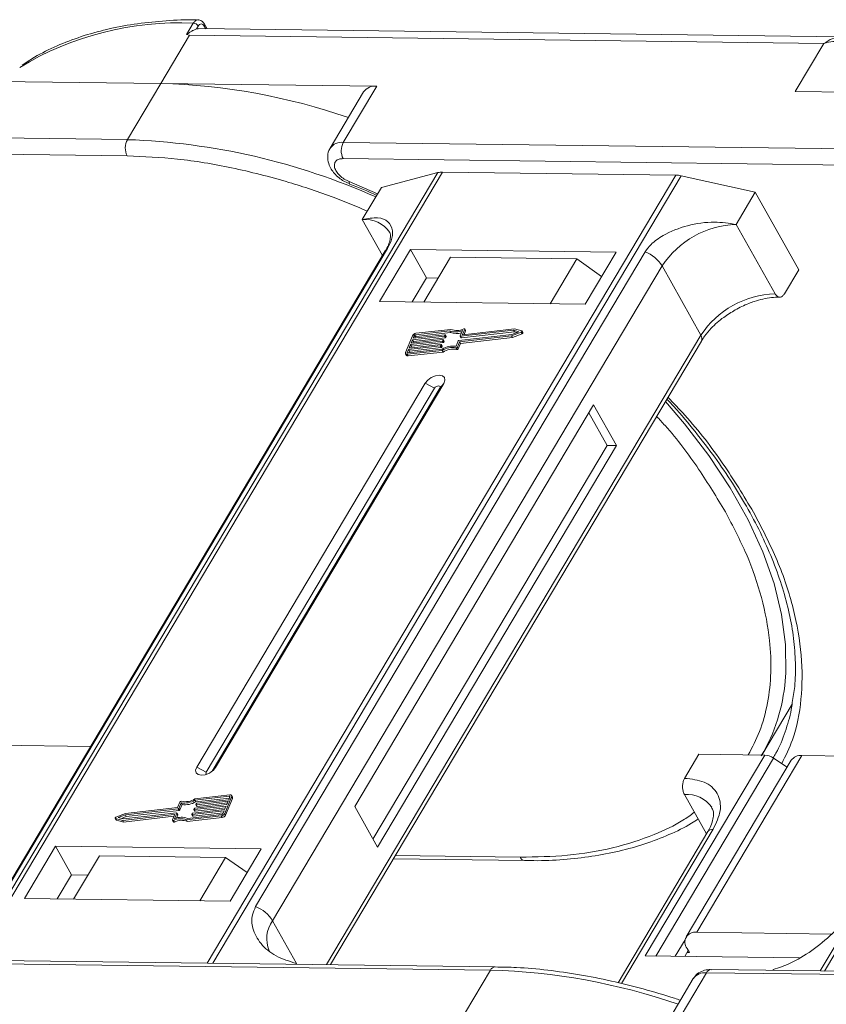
# Model space of a CAD drawing. Header units: millimetres. Extents: x -1190 to 891, y -97 to 1361.
# Tile 32 of 51: x 129 to 180, y 1212 to 1275. Entities that reach past the tile are written whole.
import ezdxf

# ---------------------------------------------------------------- set-up
doc = ezdxf.new("R2010")
doc.units = ezdxf.units.MM

msp = doc.modelspace()

# ---------------------------------------------------------------- linework, layer by layer
at = {"color": 7, "linetype": 'Continuous', "lineweight": 15}
for p, q in [((139.587, 1273.59), (140.016, 1274.312)), ((140.215, 1273.943), (140.325, 1274.129)), ((180.936, 1273.443), (140.367, 1273.965)), ((140.709, 1274.124), (140.801, 1273.96)), ((140.887, 1273.959), (140.723, 1274.251)), ((137.962, 1270.508), (139.772, 1273.55)), ((139.587, 1273.59), (139.772, 1273.55)), ((139.772, 1273.55), (179.818, 1273.034)), ((179.818, 1273.034), (178.009, 1269.992)), ((124.332, 1270.683), (137.962, 1270.508)), ((137.962, 1270.508), (135.852, 1266.959)), ((151.593, 1270.332), (137.962, 1270.508)), ((149.482, 1266.783), (151.593, 1270.332)), ((150.762, 1269.969), (148.651, 1266.42)), ((178.009, 1269.992), (191.639, 1269.817)), ((135.852, 1266.959), (95.806, 1267.474)), ((95.792, 1266.453), (135.838, 1265.937)), ((189.528, 1266.268), (149.482, 1266.783)), ((149.469, 1265.762), (189.515, 1265.246)), ((155.455, 1264.881), (125.899, 1215.187)), ((126.17, 1215.184), (155.748, 1264.914)), ((170.47, 1264.725), (140.892, 1214.994)), ((141.248, 1214.99), (170.805, 1264.684)), ((151.889, 1263.942), (155.455, 1264.881)), ((155.748, 1264.914), (170.47, 1264.725)), ((170.805, 1264.684), (175.483, 1263.638)), ((149.514, 1264.338), (149.89, 1264.175)), ((151.646, 1263.535), (149.849, 1264.321)), ((149.887, 1264.155), (149.883, 1264.157)), ((150.683, 1261.914), (151.889, 1263.942)), ((209.132, 1264.19), (179.576, 1214.496)), ((179.847, 1214.493), (209.425, 1264.224)), ((174.277, 1261.61), (175.483, 1263.638)), ((175.483, 1263.638), (178.222, 1258.749)), ((150.683, 1261.914), (151.957, 1259.639)), ((176.728, 1257.236), (174.277, 1261.61)), ((152.134, 1259.936), (127.557, 1218.614)), ((127.699, 1218.767), (152.276, 1260.089)), ((168.527, 1259.88), (143.95, 1218.558)), ((153.726, 1260.036), (151.766, 1256.74)), ((166.703, 1259.869), (153.726, 1260.036)), ((153.726, 1260.036), (154.735, 1258.235)), ((164.743, 1256.573), (166.703, 1259.869)), ((145.02, 1217.667), (169.597, 1258.989)), ((156.256, 1259.544), (154.568, 1256.704)), ((156.256, 1259.544), (164.219, 1259.441)), ((162.531, 1256.602), (164.219, 1259.441)), ((164.219, 1259.441), (165.779, 1258.316)), ((172.048, 1254.614), (169.597, 1258.989)), ((177.318, 1257.228), (178.222, 1258.749)), ((154.735, 1258.235), (153.831, 1256.714)), ((155.472, 1258.225), (154.735, 1258.235)), ((151.766, 1256.74), (164.743, 1256.573)), ((172.048, 1254.614), (148.426, 1214.897)), ((153.848, 1254.587), (153.411, 1253.526)), ((153.886, 1254.423), (155.896, 1254.65)), ((153.958, 1254.6), (153.886, 1254.423)), ((154.016, 1254.497), (153.958, 1254.6)), ((156.197, 1254.895), (154.032, 1254.65)), ((154.032, 1254.65), (154.09, 1254.547)), ((156.268, 1254.987), (154.068, 1254.738)), ((154.09, 1254.547), (156.254, 1254.792)), ((155.914, 1254.631), (155.896, 1254.587)), ((155.954, 1254.484), (155.896, 1254.587)), ((155.972, 1254.541), (155.914, 1254.643)), ((155.972, 1254.528), (155.914, 1254.631)), ((156.254, 1254.792), (156.197, 1254.895)), ((156.774, 1254.285), (160.114, 1254.663)), ((156.864, 1254.57), (157.005, 1254.912)), ((160.223, 1254.929), (156.883, 1254.551)), ((156.941, 1254.448), (160.281, 1254.826)), ((157.143, 1254.991), (157.011, 1254.671)), ((157.022, 1254.652), (157.011, 1254.671)), ((160.282, 1255.02), (157.03, 1254.652)), ((157.107, 1254.661), (157.201, 1254.888)), ((157.201, 1254.913), (157.143, 1255.016)), ((157.143, 1254.991), (157.201, 1254.888)), ((160.101, 1254.577), (160.707, 1254.818)), ((160.114, 1254.663), (160.56, 1254.84)), ((160.158, 1254.474), (160.765, 1254.715)), ((160.56, 1254.84), (160.223, 1254.929)), ((160.281, 1254.826), (160.223, 1254.929)), ((160.281, 1254.826), (160.427, 1254.787)), ((160.741, 1254.899), (160.282, 1255.02)), ((160.707, 1254.818), (160.765, 1254.715)), ((160.815, 1254.784), (160.758, 1254.887)), ((148.67, 1214.894), (172.079, 1254.252)), ((153.631, 1253.804), (155.641, 1254.031)), ((153.722, 1254.025), (153.631, 1253.804)), ((155.732, 1254.252), (153.722, 1254.025)), ((153.78, 1253.922), (153.722, 1254.025)), ((153.759, 1254.113), (155.769, 1254.34)), ((153.849, 1254.334), (153.759, 1254.113)), ((153.78, 1253.922), (155.79, 1254.149)), ((155.859, 1254.562), (153.849, 1254.334)), ((153.907, 1254.231), (153.849, 1254.334)), ((153.863, 1254.125), (153.907, 1254.231)), ((153.907, 1254.231), (155.917, 1254.459)), ((153.991, 1254.435), (154.016, 1254.497)), ((155.66, 1254.012), (155.642, 1253.968)), ((155.699, 1253.865), (155.642, 1253.968)), ((155.718, 1253.921), (155.66, 1254.024)), ((155.718, 1253.909), (155.66, 1254.012)), ((155.79, 1254.149), (155.732, 1254.252)), ((155.787, 1254.321), (155.769, 1254.277)), ((155.827, 1254.174), (155.769, 1254.277)), ((155.845, 1254.231), (155.787, 1254.334)), ((155.845, 1254.219), (155.787, 1254.321)), ((155.827, 1254.174), (155.845, 1254.219)), ((155.917, 1254.459), (155.859, 1254.562)), ((155.954, 1254.484), (155.972, 1254.528)), ((156.596, 1253.918), (156.737, 1254.26)), ((156.68, 1253.864), (156.821, 1254.206)), ((156.738, 1253.761), (156.878, 1254.104)), ((156.821, 1254.206), (160.101, 1254.577)), ((156.878, 1254.104), (156.821, 1254.206)), ((156.864, 1254.557), (156.922, 1254.454)), ((156.878, 1254.104), (160.158, 1254.474)), ((156.941, 1254.448), (156.883, 1254.551)), ((160.158, 1254.474), (160.101, 1254.577)), ((153.411, 1253.451), (153.469, 1253.348)), ((153.595, 1253.715), (153.522, 1253.538)), ((153.522, 1253.538), (153.543, 1253.501)), ((153.523, 1253.412), (155.722, 1253.661)), ((153.581, 1253.309), (153.523, 1253.412)), ((153.56, 1253.5), (155.724, 1253.745)), ((153.581, 1253.309), (155.78, 1253.558)), ((155.605, 1253.942), (153.595, 1253.715)), ((153.653, 1253.612), (153.595, 1253.715)), ((153.609, 1253.506), (153.653, 1253.612)), ((153.653, 1253.612), (155.663, 1253.84)), ((153.736, 1253.815), (153.78, 1253.922)), ((155.663, 1253.84), (155.605, 1253.942)), ((155.699, 1253.865), (155.718, 1253.909)), ((155.78, 1253.558), (155.722, 1253.661)), ((156.584, 1253.815), (156.642, 1253.713)), ((156.738, 1253.761), (156.68, 1253.864)), ((154.649, 1251.594), (140.234, 1227.359)), ((141.414, 1227.343), (155.829, 1251.579)), ((154.649, 1251.594), (155.244, 1251.28)), ((155.829, 1251.579), (155.58, 1251.276)), ((155.244, 1251.28), (140.829, 1227.044)), ((141.206, 1227.108), (155.58, 1251.276)), ((165.28, 1250.231), (150.202, 1224.88)), ((166.132, 1247.665), (164.979, 1249.724)), ((166.722, 1247.658), (165.28, 1250.231)), ((151.356, 1222.821), (166.132, 1247.665)), ((151.644, 1222.307), (166.722, 1247.658)), ((166.722, 1247.658), (166.132, 1247.665)), ((175.896, 1228.121), (177.806, 1231.332)), ((133.536, 1228.666), (124.741, 1228.779)), ((176.077, 1228.118), (168.538, 1215.443)), ((169.204, 1215.435), (176.634, 1227.927)), ((171.025, 1226.651), (171.929, 1228.172)), ((171.784, 1216.934), (178.418, 1228.088)), ((171.929, 1228.172), (176.077, 1228.118)), ((177.49, 1227.356), (176.634, 1227.927)), ((187.212, 1227.975), (178.418, 1228.088)), ((140.829, 1227.044), (140.234, 1227.359)), ((141.414, 1227.343), (141.261, 1227.157)), ((177.752, 1227.798), (171.118, 1216.644)), ((142.284, 1225.518), (140.119, 1225.273)), ((142.32, 1225.606), (140.121, 1225.358)), ((140.177, 1225.17), (142.292, 1225.409)), ((141.996, 1224.431), (142.432, 1225.493)), ((142.053, 1224.328), (142.489, 1225.39)), ((142.248, 1225.303), (142.321, 1225.48)), ((142.314, 1225.463), (142.284, 1225.518)), ((142.49, 1225.464), (142.432, 1225.567)), ((142.432, 1225.493), (142.489, 1225.39)), ((171.011, 1225.629), (172.406, 1223.141)), ((139.023, 1224.812), (135.743, 1224.441)), ((139.163, 1225.154), (139.023, 1224.812)), ((139.247, 1225.1), (139.106, 1224.758)), ((139.164, 1224.655), (139.304, 1224.997)), ((139.304, 1224.997), (139.247, 1225.1)), ((142.085, 1224.905), (140.075, 1224.678)), ((140.111, 1224.766), (142.121, 1224.994)), ((140.177, 1225.17), (140.119, 1225.273)), ((140.132, 1224.575), (142.037, 1224.79)), ((140.183, 1225.006), (140.201, 1225.051)), ((140.183, 1224.994), (140.241, 1224.891)), ((142.212, 1225.215), (140.202, 1224.987)), ((140.26, 1224.884), (140.202, 1224.987)), ((140.238, 1225.076), (142.248, 1225.303)), ((140.26, 1224.884), (142.165, 1225.1)), ((141.994, 1224.684), (142.085, 1224.905)), ((142.121, 1224.994), (142.212, 1225.215)), ((150.202, 1224.88), (151.644, 1222.307)), ((135.743, 1224.441), (135.136, 1224.2)), ((135.729, 1224.355), (135.283, 1224.178)), ((135.283, 1224.178), (135.62, 1224.09)), ((135.474, 1224.128), (135.786, 1224.252)), ((135.561, 1223.999), (138.813, 1224.366)), ((135.618, 1223.896), (138.794, 1224.255)), ((135.62, 1224.09), (138.96, 1224.467)), ((139.069, 1224.733), (135.729, 1224.355)), ((135.786, 1224.252), (135.729, 1224.355)), ((135.786, 1224.252), (139.127, 1224.63)), ((138.7, 1224.027), (138.832, 1224.347)), ((138.828, 1224.339), (138.813, 1224.366)), ((138.979, 1224.448), (138.838, 1224.107)), ((138.954, 1224.144), (139.037, 1224.345)), ((139.037, 1224.358), (138.979, 1224.461)), ((138.979, 1224.448), (139.037, 1224.345)), ((139.127, 1224.63), (139.069, 1224.733)), ((139.164, 1224.655), (139.106, 1224.758)), ((139.576, 1224.031), (141.775, 1224.28)), ((139.633, 1223.928), (141.832, 1224.177)), ((139.647, 1224.123), (141.811, 1224.368)), ((139.929, 1224.387), (139.947, 1224.431)), ((139.929, 1224.375), (139.986, 1224.272)), ((141.957, 1224.596), (139.947, 1224.368)), ((140.005, 1224.265), (139.947, 1224.368)), ((139.984, 1224.457), (141.994, 1224.684)), ((140.005, 1224.265), (141.91, 1224.481)), ((140.056, 1224.697), (140.074, 1224.741)), ((140.056, 1224.684), (140.114, 1224.581)), ((140.132, 1224.575), (140.075, 1224.678)), ((141.775, 1224.28), (141.832, 1224.177)), ((141.885, 1224.419), (141.957, 1224.596)), ((142.053, 1224.328), (141.996, 1224.431)), ((135.085, 1224.131), (135.143, 1224.028)), ((135.103, 1224.119), (135.561, 1223.999)), ((135.16, 1224.016), (135.103, 1224.119)), ((135.16, 1224.016), (135.618, 1223.896)), ((135.618, 1223.896), (135.561, 1223.999)), ((138.7, 1224.003), (138.758, 1223.9)), ((138.821, 1223.894), (138.763, 1223.997)), ((139.576, 1224.031), (139.633, 1223.928)), ((172.494, 1223.289), (166.824, 1213.755)), ((167.038, 1213.702), (172.827, 1223.435)), ((131.32, 1222.364), (129.36, 1219.069)), ((144.297, 1222.197), (131.32, 1222.364)), ((132.33, 1220.563), (131.32, 1222.364)), ((134.085, 1221.767), (132.457, 1219.029)), ((142.048, 1221.664), (134.085, 1221.767)), ((140.42, 1218.927), (142.048, 1221.664)), ((142.048, 1221.664), (143.417, 1220.717)), ((142.337, 1218.902), (144.297, 1222.197)), ((160.637, 1221.675), (152.763, 1221.776)), ((152.638, 1221.566), (160.929, 1221.459)), ((132.33, 1220.563), (131.425, 1219.042)), ((133.362, 1220.55), (132.33, 1220.563)), ((129.36, 1219.069), (142.337, 1218.902)), ((145.02, 1217.667), (146.534, 1214.965)), ((180.311, 1216.825), (171.784, 1216.934)), ((171.053, 1216.455), (170.437, 1215.419)), ((168.538, 1215.443), (178.252, 1215.318)), ((171.253, 1215.791), (171.027, 1215.411)), ((171.325, 1215.663), (171.177, 1215.665)), ((171.181, 1215.92), (171.325, 1215.663)), ((118.724, 1215.068), (158.77, 1214.552)), ((159.067, 1214.76), (119.021, 1215.276)), ((146.534, 1214.965), (146.508, 1214.922)), ((146.534, 1214.965), (146.558, 1214.921)), ((158.77, 1214.552), (156.659, 1211.003)), ((170.289, 1210.828), (172.4, 1214.377)), ((172.4, 1214.377), (212.446, 1213.862)), ((212.744, 1214.069), (172.698, 1214.585)), ((176.591, 1214.535), (176.616, 1214.578)), ((171.569, 1214.014), (169.679, 1210.836))]:
    msp.add_line(p, q, dxfattribs=at)
at = {"color": 7, "linetype": 'Continuous', "lineweight": 15, "flags": 128}
for points in [[(140.367, 1273.965), (140.315, 1273.963), (140.215, 1273.943)], [(149.883, 1264.157), (149.88, 1264.158), (149.859, 1264.189), (149.848, 1264.243), (149.849, 1264.321)], [(152.134, 1259.936), (152.193, 1260.015), (152.276, 1260.089)], [(155.896, 1254.65), (155.901, 1254.65), (155.906, 1254.65), (155.91, 1254.648), (155.913, 1254.646), (155.915, 1254.643), (155.916, 1254.639), (155.916, 1254.635), (155.914, 1254.631)], [(157.011, 1254.671), (157.01, 1254.667), (157.01, 1254.663), (157.011, 1254.659), (157.013, 1254.656), (157.016, 1254.654), (157.02, 1254.652), (157.025, 1254.652), (157.03, 1254.652)], [(157.08, 1255.022), (157.095, 1255.027), (157.109, 1255.029), (157.122, 1255.029), (157.132, 1255.025), (157.14, 1255.019), (157.145, 1255.011), (157.146, 1255.002), (157.143, 1254.991)], [(160.741, 1254.899), (160.752, 1254.894), (160.758, 1254.886), (160.761, 1254.875), (160.758, 1254.863), (160.75, 1254.85), (160.738, 1254.837), (160.724, 1254.826), (160.707, 1254.818)], [(160.765, 1254.715), (160.781, 1254.723), (160.796, 1254.734), (160.808, 1254.747), (160.815, 1254.76), (160.818, 1254.772), (160.816, 1254.783), (160.815, 1254.784)], [(155.641, 1254.031), (155.647, 1254.031), (155.651, 1254.03), (155.655, 1254.029), (155.658, 1254.027), (155.66, 1254.024), (155.661, 1254.02), (155.661, 1254.016), (155.66, 1254.012)], [(155.769, 1254.34), (155.774, 1254.341), (155.778, 1254.34), (155.782, 1254.338), (155.785, 1254.336), (155.788, 1254.333), (155.789, 1254.33), (155.788, 1254.326), (155.787, 1254.321)], [(156.883, 1254.551), (156.878, 1254.551), (156.873, 1254.551), (156.869, 1254.553), (156.866, 1254.555), (156.864, 1254.558), (156.863, 1254.562), (156.863, 1254.566), (156.864, 1254.57)], [(153.523, 1253.412), (153.492, 1253.411), (153.464, 1253.415), (153.44, 1253.424), (153.422, 1253.437), (153.409, 1253.455), (153.403, 1253.476), (153.404, 1253.5), (153.411, 1253.526)], [(153.522, 1253.538), (153.52, 1253.53), (153.52, 1253.522), (153.522, 1253.515), (153.526, 1253.509), (153.532, 1253.504), (153.54, 1253.501), (153.549, 1253.5), (153.56, 1253.5)], [(155.829, 1251.579), (155.899, 1251.774), (155.869, 1251.94), (155.743, 1252.052), (155.54, 1252.094), (155.292, 1252.058), (155.035, 1251.951), (154.809, 1251.788), (154.649, 1251.594)], [(155.58, 1251.276), (155.6, 1251.331), (155.591, 1251.379), (155.556, 1251.411), (155.498, 1251.422), (155.427, 1251.412), (155.354, 1251.382), (155.289, 1251.335), (155.244, 1251.28)], [(177.37, 1232.806), (177.406, 1233.288), (177.391, 1235.105), (177.143, 1236.997), (176.665, 1238.948), (175.961, 1240.942), (175.036, 1242.963), (173.897, 1244.995), (172.555, 1247.022), (171.019, 1249.026), (169.81, 1250.436)], [(140.234, 1227.359), (140.164, 1227.164), (140.194, 1226.998), (140.32, 1226.886), (140.523, 1226.844), (140.771, 1226.88), (141.028, 1226.987), (141.254, 1227.15), (141.414, 1227.343)], [(140.829, 1227.044), (140.809, 1226.989), (140.818, 1226.942), (140.853, 1226.91), (140.857, 1226.908)], [(142.321, 1225.48), (142.323, 1225.488), (142.324, 1225.496), (142.322, 1225.503), (142.317, 1225.509), (142.311, 1225.514), (142.303, 1225.517), (142.294, 1225.518), (142.284, 1225.518)], [(142.32, 1225.606), (142.351, 1225.607), (142.379, 1225.603), (142.403, 1225.594), (142.422, 1225.581), (142.434, 1225.563), (142.44, 1225.542), (142.439, 1225.518), (142.432, 1225.493)], [(140.202, 1224.987), (140.197, 1224.987), (140.192, 1224.988), (140.188, 1224.989), (140.185, 1224.992), (140.183, 1224.995), (140.182, 1224.998), (140.182, 1225.002), (140.183, 1225.006)], [(135.103, 1224.119), (135.092, 1224.124), (135.085, 1224.132), (135.083, 1224.143), (135.086, 1224.156), (135.093, 1224.169), (135.105, 1224.181), (135.119, 1224.192), (135.136, 1224.2)], [(138.832, 1224.347), (138.833, 1224.352), (138.833, 1224.356), (138.832, 1224.359), (138.83, 1224.362), (138.827, 1224.364), (138.823, 1224.366), (138.818, 1224.367), (138.813, 1224.366)], [(138.96, 1224.467), (138.966, 1224.468), (138.97, 1224.467), (138.974, 1224.465), (138.977, 1224.463), (138.979, 1224.46), (138.98, 1224.457), (138.98, 1224.453), (138.979, 1224.448)], [(139.947, 1224.368), (139.942, 1224.368), (139.937, 1224.369), (139.934, 1224.37), (139.93, 1224.372), (139.928, 1224.375), (139.927, 1224.379), (139.928, 1224.383), (139.929, 1224.387)], [(140.075, 1224.678), (140.069, 1224.678), (140.065, 1224.678), (140.061, 1224.68), (140.058, 1224.682), (140.056, 1224.685), (140.055, 1224.689), (140.055, 1224.692), (140.056, 1224.697)], [(135.143, 1224.028), (135.149, 1224.021), (135.16, 1224.016)], [(138.763, 1223.997), (138.748, 1223.992), (138.734, 1223.989), (138.721, 1223.99), (138.711, 1223.993), (138.703, 1223.999), (138.698, 1224.007), (138.697, 1224.017), (138.7, 1224.027)], [(138.758, 1223.9), (138.76, 1223.896), (138.768, 1223.89), (138.779, 1223.887), (138.792, 1223.886), (138.806, 1223.889), (138.821, 1223.894)], [(160.929, 1221.459), (160.929, 1221.459), (160.92, 1221.459)], [(159.067, 1214.76), (159.067, 1214.76), (159.076, 1214.76)]]:
    msp.add_lwpolyline(points, dxfattribs=at)
at = {"color": 7, "linetype": 'Continuous', "lineweight": 15}
for centre, radius, start, end in [((139.115, 1254.96), 19.373, 87.33311, 121.27285), ((139.996, 1273.925), 0.388, 31.84251, 86.94255), ((140.613, 1274.199), 0.121, 321.99637, 25.22908), ((136.92, 1231.188), 39.334, 70.88469, 88.48068), ((151.474, 1269.471), 0.869, 82.14794, 145.0614), ((136.831, 1266.435), 1.11, 151.86538, 206.65442), ((134.454, 1225.109), 41.873, 65.93013, 88.08672), ((149.364, 1265.922), 0.87, 82.15926, 144.95097), ((150.461, 1266.26), 1.11, 151.86538, 206.65442), ((155.724, 1263.816), 1.098, 88.72031, 104.14409), ((170.439, 1263.087), 1.638, 77.08998, 88.8989), ((150.889, 1260.109), 1.817, 33.1952, 96.53301), ((174.467, 1255.783), 5.83, 91.86957, 146.65022), ((167.718, 1257.82), 2.213, 31.86898, 68.55124), ((176.918, 1251.409), 5.83, 91.86957, 146.65022), ((154.101, 1254.454), 0.287, 96.59253, 152.29321), ((154.043, 1254.555), 0.0955, 96.59253, 152.29321), ((155.854, 1254.609), 0.0478, 276.59253, 332.29321), ((156.581, 1255.863), 1.042, 248.35959, 294.01857), ((156.628, 1255.71), 0.991, 247.84687, 288.77105), ((156.638, 1255.855), 0.943, 246.89164, 297.97103), ((157.176, 1254.9), 0.0276, 333.09852, 26.5741), ((171.77, 1254.408), 0.346, 333.31625, 36.51573), ((154.101, 1254.452), 0.0955, 96.59253, 152.29321), ((155.599, 1253.99), 0.0478, 276.59253, 332.29321), ((155.727, 1254.299), 0.0478, 276.59253, 332.29321), ((155.784, 1254.197), 0.0478, 276.59253, 332.29321), ((155.833, 1254.225), 0.0138, 333.02121, 26.65141), ((155.912, 1254.506), 0.0478, 276.59253, 332.29321), ((155.96, 1254.534), 0.0138, 333.02121, 26.65141), ((156.779, 1254.238), 0.0478, 96.59253, 152.29321), ((156.936, 1254.466), 0.0183, 217.91724, 283.38081), ((153.555, 1253.416), 0.11, 217.91724, 283.38081), ((155.657, 1253.887), 0.0478, 276.59253, 332.29321), ((155.705, 1253.915), 0.0138, 333.02121, 26.65141), ((156.344, 1252.674), 1.167, 78.13867, 122.23452), ((156.414, 1252.556), 1.375, 82.36132, 120.10827), ((156.402, 1252.571), 1.167, 78.13867, 122.23452), ((156.599, 1253.904), 0.0903, 260.49805, 333.59787), ((156.657, 1253.802), 0.0903, 260.49805, 333.59787), ((166.185, 1233.75), 11.224, 329.554, 355.17808), ((176.022, 1227.05), 1.07, 55.09609, 87.03844), ((178.337, 1227.366), 0.727, 83.64232, 143.56702), ((142.416, 1225.427), 0.0826, 333.02121, 26.65141), ((171.174, 1223.726), 1.91, 35.13686, 94.86934), ((139.244, 1225.114), 0.0903, 80.49805, 153.59787), ((139.429, 1226.462), 1.375, 262.36132, 300.10827), ((139.499, 1226.344), 1.167, 258.13867, 302.23452), ((139.487, 1226.36), 1.375, 262.36132, 300.10827), ((140.116, 1224.719), 0.0478, 96.59253, 152.29321), ((140.244, 1225.028), 0.0478, 96.59253, 152.29321), ((140.255, 1224.902), 0.0183, 217.91724, 283.38081), ((139.262, 1223.155), 1.042, 68.35959, 114.01857), ((139.024, 1224.352), 0.0138, 333.02121, 26.65141), ((139.064, 1224.78), 0.0478, 276.59253, 332.29321), ((139.122, 1224.677), 0.0478, 276.59253, 332.29321), ((139.989, 1224.409), 0.0478, 96.59253, 152.29321), ((140.001, 1224.283), 0.0183, 217.91724, 283.38081), ((140.128, 1224.593), 0.0183, 217.91724, 283.38081), ((141.742, 1224.564), 0.287, 276.59253, 332.29321), ((141.8, 1224.463), 0.0955, 276.59253, 332.29321), ((141.799, 1224.462), 0.287, 276.59253, 332.29321), ((139.205, 1223.164), 0.943, 66.89164, 117.97103), ((139.263, 1223.061), 0.943, 66.89164, 117.97103), ((172.786, 1223.073), 0.363, 83.64232, 143.56702), ((160.972, 1221.823), 0.367, 203.79329, 261.81678), ((143.141, 1216.498), 2.213, 31.86898, 68.55124), ((146.558, 1216.535), 1.909, 143.64522, 203.44279), ((171.675, 1216.313), 0.631, 80.05661, 218.47393), ((159.099, 1214.398), 0.363, 94.95278, 154.87747), ((157.647, 1174.794), 39.775, 70.98296, 88.38241), ((172.281, 1213.516), 0.869, 82.14794, 145.0614), ((172.729, 1214.223), 0.363, 94.95278, 154.87747)]:
    msp.add_arc(centre, radius, start, end, dxfattribs=at)
for points, knots in [([(140.318, 1274.51), (140.193, 1274.514), (139.422, 1274.537), (138.066, 1274.459), (136.263, 1274.267), (134.547, 1273.937), (132.918, 1273.483), (131.395, 1272.894), (130.149, 1272.287), (129.471, 1271.826), (129.214, 1271.652)], [0, 0, 0, 0, 0.028003, 0.172997, 0.318679, 0.465032, 0.612121, 0.760093, 0.909192, 1, 1, 1, 1]), ([(140.016, 1274.312), (140.051, 1274.36), (140.126, 1274.464), (140.237, 1274.521), (140.303, 1274.517), (140.318, 1274.516)], [0, 0, 0, 0, 0.40041, 0.863065, 1, 1, 1, 1]), ([(140.723, 1274.251), (140.698, 1274.289), (140.648, 1274.367), (140.546, 1274.452), (140.432, 1274.509), (140.353, 1274.516), (140.313, 1274.52)], [0, 0, 0, 0, 0.2410888, 0.4906922, 0.7449678, 1, 1, 1, 1]), ([(140.215, 1273.943), (140.16, 1273.924), (140.059, 1273.888), (139.883, 1273.795), (139.759, 1273.712), (139.681, 1273.653), (139.652, 1273.631), (139.632, 1273.616), (139.619, 1273.606), (139.608, 1273.599), (139.601, 1273.594), (139.595, 1273.591), (139.591, 1273.59), (139.588, 1273.59), (139.587, 1273.59), (139.587, 1273.59)], [0, 0, 0, 0, 0.2957548, 0.5469045, 0.8048987, 0.8684268, 0.9109808, 0.9394832, 0.9586658, 0.9717155, 0.9838198, 0.9901897, 0.9948648, 0.9986566, 1, 1, 1, 1]), ([(140.325, 1274.129), (140.354, 1274.168), (140.411, 1274.243), (140.519, 1274.276), (140.626, 1274.241), (140.681, 1274.163), (140.709, 1274.124)], [0, 0, 0, 0, 0.25078, 0.500121, 0.749952, 1, 1, 1, 1]), ([(179.818, 1273.034), (179.99, 1273.148), (180.333, 1273.374), (180.707, 1273.42), (180.893, 1273.443)], [0, 0, 0, 0, 0.502449, 1, 1, 1, 1]), ([(181.99, 1272.666), (181.845, 1272.784), (181.553, 1273.02), (180.973, 1273.164), (180.378, 1273.18), (180.005, 1273.083), (179.818, 1273.034)], [0, 0, 0, 0, 0.249813, 0.499365, 0.748692, 1, 1, 1, 1]), ([(148.658, 1266.416), (148.648, 1266.405), (148.536, 1266.275), (148.475, 1265.919), (148.525, 1265.48), (148.699, 1265.112), (148.923, 1264.81), (149.191, 1264.548), (149.411, 1264.405), (149.514, 1264.338)], [0, 0, 0, 0, 0.019311, 0.2130593, 0.415477, 0.5731994, 0.7063854, 0.8618882, 1, 1, 1, 1]), ([(135.838, 1265.937), (136.887, 1265.892), (139.017, 1265.8), (142.454, 1265.23), (145.775, 1264.382), (148.652, 1263.436), (150.3, 1262.745), (151.002, 1262.451)], [0, 0, 0, 0, 0.220576, 0.447993, 0.68181, 0.864583, 1, 1, 1, 1]), ([(149.849, 1264.321), (149.745, 1264.368), (149.53, 1264.467), (149.246, 1264.692), (149.035, 1264.945), (148.92, 1265.198), (148.906, 1265.43), (149.002, 1265.618), (149.194, 1265.742), (149.379, 1265.755), (149.469, 1265.762)], [0, 0, 0, 0, 0.121551, 0.25, 0.378449, 0.5, 0.621551, 0.75, 0.878449, 1, 1, 1, 1]), ([(149.887, 1264.155), (149.892, 1264.153), (150.463, 1263.944), (151.03, 1263.693), (151.593, 1263.444)], [0, 0, 0, 0, 0.008893, 1, 1, 1, 1]), ([(152.276, 1260.089), (152.361, 1260.256), (152.581, 1260.685), (152.626, 1261.306), (152.357, 1261.831), (151.7, 1262.097), (151.024, 1261.975), (150.683, 1261.914)], [0, 0, 0, 0, 0.111335, 0.286497, 0.521289, 0.758582, 1, 1, 1, 1]), ([(174.277, 1261.61), (173.824, 1261.679), (172.84, 1261.828), (171.199, 1261.593), (169.828, 1261.048), (168.929, 1260.428), (168.643, 1260.039), (168.527, 1259.88)], [0, 0, 0, 0, 0.222481, 0.483081, 0.73977, 0.893878, 1, 1, 1, 1]), ([(152.408, 1261.106), (152.409, 1261.105), (152.44, 1261.068), (152.454, 1260.998), (152.463, 1260.754), (152.372, 1260.416), (152.258, 1260.126), (152.142, 1259.954), (152.128, 1259.935)], [0, 0, 0, 0, 0.005744, 0.306611, 0.531667, 0.753453, 0.971797, 1, 1, 1, 1]), ([(177.318, 1257.228), (177.281, 1257.177), (177.206, 1257.074), (177.066, 1257.011), (176.925, 1257.027), (176.808, 1257.111), (176.751, 1257.2), (176.728, 1257.236)], [0, 0, 0, 0, 0.214694, 0.429388, 0.644082, 0.858775, 1, 1, 1, 1]), ([(174.224, 1256.218), (174.503, 1256.361), (174.896, 1256.563), (175.486, 1256.774), (175.973, 1256.911), (176.522, 1257.008), (176.852, 1257.016), (177.02, 1257.02)], [0, 0, 0, 0, 0.294099, 0.412703, 0.605791, 0.800293, 1, 1, 1, 1]), ([(172.09, 1254.253), (172.152, 1254.358), (172.311, 1254.624), (172.655, 1255.022), (173.068, 1255.415), (173.567, 1255.819), (173.973, 1256.065), (174.224, 1256.218)], [0, 0, 0, 0, 0.149323, 0.380846, 0.555425, 0.724977, 1, 1, 1, 1]), ([(169.901, 1250.59), (170.05, 1250.432), (170.685, 1249.757), (171.703, 1248.53), (172.947, 1246.913), (174.068, 1245.268), (175.065, 1243.611), (175.927, 1241.951), (176.649, 1240.298), (177.225, 1238.661), (177.651, 1237.05), (177.926, 1235.47), (178.038, 1233.929), (178.013, 1232.572), (177.877, 1231.765), (177.82, 1231.429)], [0, 0, 0, 0, 0.024561, 0.104913, 0.186075, 0.267836, 0.35005, 0.43263, 0.515544, 0.598811, 0.68251, 0.766798, 0.85192, 0.938225, 1, 1, 1, 1]), ([(175.371, 1243.457), (174.754, 1244.471), (173.503, 1246.528), (171.64, 1248.967), (170.327, 1250.327), (169.967, 1250.701)], [0, 0, 0, 0, 0.414046, 0.839231, 1, 1, 1, 1]), ([(169.25, 1249.496), (169.431, 1249.303), (170.441, 1248.226), (171.948, 1246.203), (173.056, 1244.378), (173.601, 1243.479)], [0, 0, 0, 0, 0.099738, 0.556742, 1, 1, 1, 1]), ([(173.601, 1243.479), (174.069, 1242.58), (175.019, 1240.754), (175.944, 1238.023), (176.425, 1235.53), (176.512, 1233.317), (176.293, 1231.39), (175.829, 1229.639), (175.29, 1228.612), (175.039, 1228.132)], [0, 0, 0, 0, 0.15781, 0.320513, 0.487796, 0.61856, 0.74934, 0.882886, 1, 1, 1, 1]), ([(177.149, 1227.583), (177.395, 1228.076), (178.016, 1229.321), (178.441, 1231.62), (178.474, 1234.394), (177.954, 1237.342), (176.964, 1240.379), (175.9, 1242.435), (175.371, 1243.457)], [0, 0, 0, 0, 0.1158779, 0.29247, 0.4705948, 0.6487058, 0.8253049, 1, 1, 1, 1]), ([(177.82, 1231.429), (177.801, 1231.284), (177.715, 1230.64), (177.374, 1229.573), (176.988, 1228.553), (176.666, 1228.042), (176.604, 1227.943)], [0, 0, 0, 0, 0.112971, 0.502106, 0.903347, 1, 1, 1, 1]), ([(171.025, 1226.651), (170.994, 1226.588), (170.933, 1226.463), (170.892, 1226.222), (170.897, 1225.977), (170.942, 1225.771), (170.992, 1225.67), (171.011, 1225.629)], [0, 0, 0, 0, 0.214694, 0.429388, 0.644082, 0.858775, 1, 1, 1, 1]), ([(172.827, 1223.435), (173.014, 1223.834), (173.303, 1224.448), (173.282, 1225.192), (173.109, 1225.706), (172.761, 1226.122), (172.138, 1226.528), (171.463, 1226.603), (171.025, 1226.651)], [0, 0, 0, 0, 0.239457, 0.368361, 0.5, 0.631639, 0.760543, 1, 1, 1, 1]), ([(172.723, 1224.814), (172.76, 1224.75), (172.842, 1224.607), (172.86, 1224.294), (172.779, 1223.889), (172.65, 1223.543), (172.515, 1223.336), (172.483, 1223.288)], [0, 0, 0, 0, 0.209538, 0.461851, 0.698708, 0.93023, 1, 1, 1, 1]), ([(171.639, 1224.509), (171.403, 1224.337), (170.65, 1223.789), (168.959, 1222.998), (166.552, 1222.219), (163.707, 1221.731), (161.65, 1221.693), (160.637, 1221.675)], [0, 0, 0, 0, 0.088379, 0.281114, 0.527625, 0.767419, 1, 1, 1, 1]), ([(160.922, 1221.472), (161.117, 1221.466), (161.96, 1221.439), (163.386, 1221.517), (165.187, 1221.71), (166.903, 1222.04), (168.533, 1222.494), (170.053, 1223.085), (171.172, 1223.619), (171.736, 1223.996), (171.874, 1224.089)], [0, 0, 0, 0, 0.044979, 0.193875, 0.343478, 0.493769, 0.644816, 0.79677, 0.949881, 1, 1, 1, 1]), ([(143.95, 1218.558), (143.87, 1218.382), (143.663, 1217.929), (143.739, 1217.094), (144.223, 1216.185), (145.181, 1215.381), (146.08, 1215.105), (146.534, 1214.965)], [0, 0, 0, 0, 0.111335, 0.286497, 0.521289, 0.758582, 1, 1, 1, 1]), ([(176.616, 1214.578), (176.966, 1214.694), (177.725, 1214.947), (179.051, 1215.744), (180.202, 1216.681), (180.99, 1217.499), (181.264, 1217.909), (181.376, 1218.076)], [0, 0, 0, 0, 0.222481, 0.483081, 0.73977, 0.893878, 1, 1, 1, 1]), ([(170.754, 1212.644), (170.634, 1212.686), (169.851, 1212.96), (168.394, 1213.377), (166.385, 1213.883), (164.37, 1214.279), (162.372, 1214.562), (160.597, 1214.726), (159.518, 1214.741), (159.074, 1214.747)], [0, 0, 0, 0, 0.029689, 0.194293, 0.362198, 0.532551, 0.704743, 0.878345, 1, 1, 1, 1]), ([(172.7, 1214.575), (172.658, 1214.579), (172.481, 1214.592), (172.177, 1214.518), (171.814, 1214.342), (171.659, 1214.125), (171.587, 1214.022)], [0, 0, 0, 0, 0.09315, 0.394213, 0.715265, 1, 1, 1, 1])]:
    msp.add_open_spline(points, degree=3, knots=knots, dxfattribs=at)

doc.saveas('drawing.dxf')
